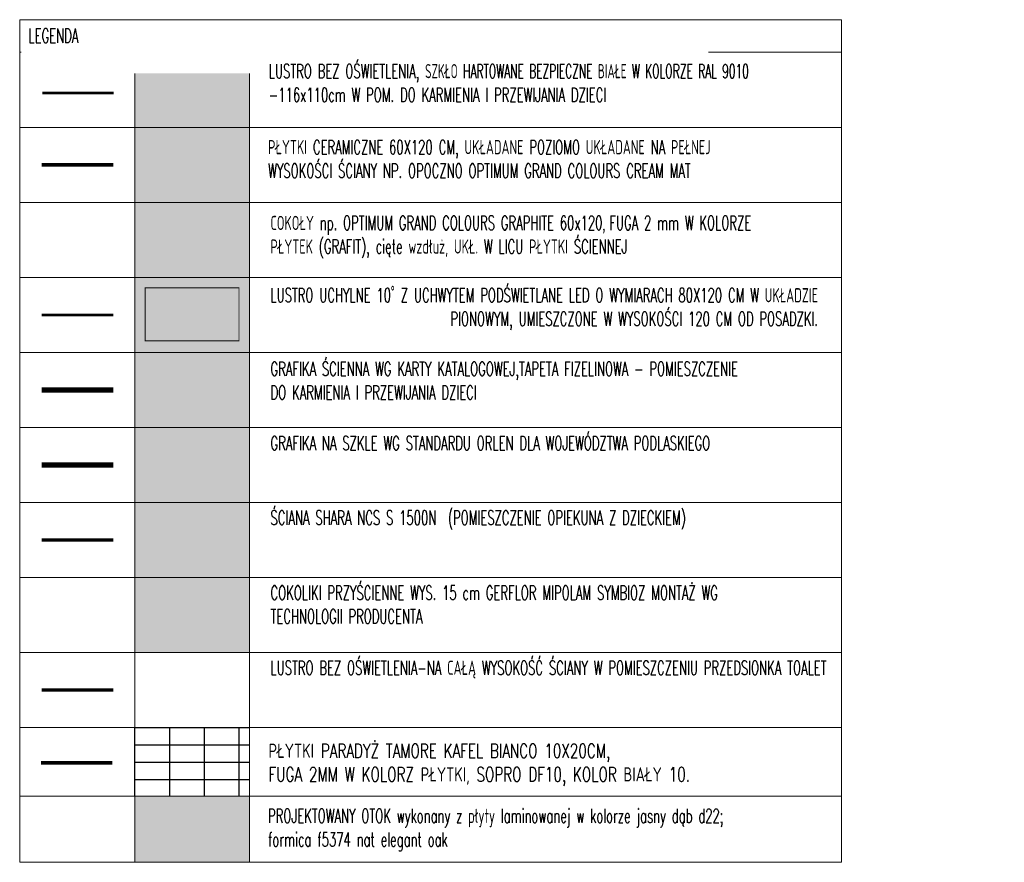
# Model space of a CAD drawing. Header units: millimetres. Extents: x -13532 to 2392, y -5241 to 5322.
# Tile 52 of 256: x -5754 to -4619, y -4488 to -3517. Entities that reach past the tile are written whole.
import ezdxf
from ezdxf.lldxf.tags import DXFTag

# ---------------------------------------------------------------- set-up
doc = ezdxf.new("R2010")
doc.units = ezdxf.units.MM
doc.linetypes.add('DGN_STYLE_2', pattern=[30.2, 18.12, -12.08])
doc.layers.get('0').update_dxf_attribs({"lineweight": 9, "true_color": 0x939393})
for name, color, linetype, lineweight, true_color in [('- 01 - DRZWI I OKNA', 7, 'Continuous', 20, 0x7f7f7f), ('daszed - 10 x 20', 7, 'Continuous', 5, 0xe1b6b6), ('daszed - BLACHA STALOWA', 7, 'Continuous', 15, 0xe9aee3), ('daszed - ściana z grafiką', 7, 'Continuous', 20, 0xc5a9ee), ('dazsed - ŚCIANA SHARA', 7, 'Continuous', 5, 0xc9c9c9), ('LUSTRO BEZ - AGP1', 7, 'Continuous', 5, 0x32a3ff), ('LUSTRO Z - AGP1', 7, 'Continuous', 5, 0xff8432), ('wymiary', 7, 'Continuous', 5, 0x7f7f7f)]:
    doc.layers.add(name, color=color, linetype=linetype, lineweight=lineweight, true_color=true_color)
for name, color, linetype, lineweight in [('- AGP-1_OPISY', 7, 'Continuous', 9), ('- AGP-1_WYMIARY', 8, 'Continuous', 9), ('_A_ROZWINIĘCIA_MEBLE', 251, 'Continuous', 15), ('_E+E_grafiki_lustra', 5, 'Continuous', 20)]:
    doc.layers.add(name, color=color, linetype=linetype, lineweight=lineweight)
doc.layers.add('Otok drewniany', color=7, linetype='Continuous', true_color=0xc69100)
doc.layers.add('PŁYTKA 10X20', color=250, linetype='Continuous', true_color=0x333333)
doc.styles.add('style1', font='simplex.shx', dxfattribs={"width": 0.6})
tags = doc.linetypes.add('DEMO2', pattern=[0.1875, 0.0625, -0.125]).pattern_tags.tags
tags[6:7] = [DXFTag(74, 4), DXFTag(75, 0), DXFTag(340, '0'), DXFTag(46, 1.0), DXFTag(50, 0.0), DXFTag(44, 0.0), DXFTag(45, 0.0)]
tags[4:5] = [DXFTag(74, 4), DXFTag(75, 0), DXFTag(340, '0'), DXFTag(46, 1.0), DXFTag(50, 0.0), DXFTag(44, 0.0), DXFTag(45, 0.0)]

# ---------------------------------------------------------------- blocks, each defined once
blk = doc.blocks.new('GFFDGDFDD')
at = {"layer": 'PŁYTKA 10X20'}
for p, q in [((-4303.7, -10250.6), (-4303.7, -10329.6)), ((-4263.7, -10250.6), (-4263.7, -10329.6)), ((-4223.7, -10250.6), (-4223.7, -10329.6)), ((-4183.7, -10250.6), (-4183.7, -10329.6))]:
    blk.add_line(p, q, dxfattribs=at)
for points in [[(-4303.7, -10250.6), (-4171.2, -10250.6)], [(-4303.7, -10270.6), (-4171.2, -10270.6)], [(-4303.7, -10290.6), (-4171.2, -10290.6)], [(-4303.7, -10310.6), (-4171.2, -10310.6)]]:
    blk.add_lwpolyline(points, dxfattribs=at)
at = {"layer": 'wymiary'}
blk.add_lwpolyline([(-4303.7, -10329.6), (-4171.2, -10329.6)], dxfattribs=at)

msp = doc.modelspace()

# ---------------------------------------------------------------- hatches: boundary and pattern name
at = {"true_color": 0xeee2d8}
msp.add_hatch(color=254, dxfattribs=at).paths.add_polyline_path([(-5621.1478, -3727.1674), (-5621.1478, -3640.681), (-5488.6287, -3640.681), (-5488.6287, -3727.1674)])
at = {"true_color": 0x575757}
msp.add_hatch(color=251, dxfattribs=at).paths.add_polyline_path([(-5621.1478, -3813.6538), (-5621.1478, -3727.1674), (-5488.6287, -3727.1674), (-5488.6287, -3813.6538)])
h = msp.add_hatch(color=253)
h.set_gradient(color1=(166, 166, 166), rotation=300, one_color=1, tint=1, name='INVCYLINDER')
h.paths.add_polyline_path([(-5621.1478, -3813.6538), (-5621.1478, -3900.1402), (-5488.6287, -3900.1402), (-5488.6287, -3813.6538)])
at = {"true_color": 0xc2e0ff}
msp.add_hatch(color=254, dxfattribs=at).paths.add_polyline_path([(-5621.1478, -3986.6266), (-5621.1478, -3900.1402), (-5488.6287, -3900.1402), (-5488.6287, -3986.6266)])
at = {"true_color": 0x9edab6}
msp.add_hatch(color=9, dxfattribs=at).paths.add_polyline_path([(-5621.1478, -4073.113), (-5621.1478, -3986.6266), (-5488.6287, -3986.6266), (-5488.6287, -4073.113)])
at = {"linetype": 'Continuous', "lineweight": 50, "true_color": 0xe0e0e0}
h = msp.add_hatch(color=254, dxfattribs=at)
h.dxf.hatch_style = 1
h.paths.add_polyline_path([(-5621.1478, -4159.5994), (-5621.1478, -4073.113), (-5488.6287, -4073.113), (-5488.6287, -4159.5994)])
at = {"true_color": 0xa5a5a5}
msp.add_hatch(color=253, dxfattribs=at).paths.add_polyline_path([(-5621.1478, -4246.0858), (-5621.1478, -4159.5994), (-5488.6287, -4159.5994), (-5488.6287, -4246.0858)])
at = {"layer": '_A_ROZWINIĘCIA_MEBLE', "true_color": 0x999999}
h = msp.add_hatch(color=253, dxfattribs=at)
h.dxf.hatch_style = 1
h.paths.add_polyline_path([(-5621.1478, -3553.842), (-5621.1478, -3560.1992), (-5488.6287, -3560.1992), (-5488.6287, -3553.842)])
at = {"layer": '_A_ROZWINIĘCIA_MEBLE'}
h = msp.add_hatch(color=256, dxfattribs=at)
h.dxf.hatch_style = 1
h.set_gradient(color1=(101, 101, 97), rotation=45, centered=1, tint=1)
edge = h.paths.add_edge_path()
edge.add_line((-5621.1478, -3640.681), (-5488.6287, -3640.681))
edge.add_line((-5488.6287, -3640.681), (-5488.6287, -3560.1992))
edge.add_line((-5488.6287, -3560.1992), (-5621.1478, -3560.1992))
edge.add_line((-5621.1478, -3560.1992), (-5621.1478, -3667.0175))
at = {"layer": 'Otok drewniany', "true_color": 0xfff5db}
h = msp.add_hatch(color=7, dxfattribs=at)
h.dxf.hatch_style = 1
h.paths.add_polyline_path([(-5621.1478, -4487.9304), (-5488.6287, -4487.9304), (-5488.6287, -4411.5826), (-5621.1478, -4411.5826)])

# ---------------------------------------------------------------- linework, layer by layer
at = {"layer": '- 01 - DRZWI I OKNA'}
for points in [[(-5621.1478, -3670.1992), (-5621.1478, -3560.1992)], [(-5621.1478, -3560.1992), (-5511.1478, -3560.1992)]]:
    msp.add_lwpolyline(points, dxfattribs=at)
at = {"layer": '- AGP-1_OPISY', "color": 18, "lineweight": 9, "true_color": 0x000000}
for p, q in [((-4806.6888, -3516.5254), (-5753.6668, -3516.5254)), ((-5753.6668, -3516.5254), (-5753.6668, -4487.9304)), ((-4806.6888, -4487.9304), (-4806.6888, -3516.5254)), ((-5621.1478, -3553.842), (-5621.1478, -4487.9304))]:
    msp.add_line(p, q, dxfattribs=at)
for points in [[(-5753.6668, -3553.842), (-4806.6888, -3553.842)], [(-5753.6668, -3553.842), (-4806.6888, -3553.842)], [(-5621.1478, -3553.842), (-4806.6888, -3553.842)], [(-5621.1478, -3553.842), (-4806.6888, -3553.842)], [(-5488.6287, -3553.842), (-5488.6287, -4332.5722)], [(-5753.6668, -3640.681), (-4806.6888, -3640.681)], [(-5621.1478, -3640.681), (-4806.6888, -3640.681)], [(-5753.6668, -3727.1674), (-4806.6888, -3727.1674)], [(-5753.6668, -3813.6538), (-4806.6888, -3813.6538)], [(-5621.1478, -3813.6538), (-4806.6888, -3813.6538)], [(-5753.6668, -3900.1402), (-4806.6888, -3900.1402)], [(-5621.1478, -3900.1402), (-4806.6888, -3900.1402)], [(-5753.6668, -3986.6266), (-4806.6888, -3986.6266)], [(-5753.6668, -4073.113), (-4806.6888, -4073.113)], [(-5753.6668, -4159.5994), (-4806.6888, -4159.5994)], [(-5621.1478, -4159.5994), (-4806.6888, -4159.5994)], [(-5753.6668, -4246.0858), (-4806.6888, -4246.0858)], [(-5753.6668, -4332.5722), (-4806.6888, -4332.5722)], [(-5621.1478, -4332.5722), (-4806.6888, -4332.5722)], [(-5621.1478, -4332.5722), (-4806.6888, -4332.5722)], [(-5621.1478, -4332.5722), (-4806.6888, -4332.5722)], [(-5488.6287, -4332.5722), (-5488.6287, -4487.9304)], [(-5753.6668, -4411.5826), (-4806.6888, -4411.5826)], [(-5753.6668, -4487.9304), (-4806.6888, -4487.9304)]]:
    msp.add_lwpolyline(points, dxfattribs=at)
at = {"layer": '- AGP-1_WYMIARY'}
for points in [[(-5621.1478, -3986.6266), (-5488.6287, -3986.6266), (-5488.6287, -3900.1402), (-5621.1478, -3900.1402)], [(-5621.1478, -4159.5994), (-5488.6287, -4159.5994), (-5488.6287, -4073.113), (-5621.1478, -4073.113)]]:
    msp.add_lwpolyline(points, close=True, dxfattribs=at)
msp.add_lwpolyline([(-5488.6287, -4159.5994), (-5621.1478, -4159.5994)], dxfattribs=at)
for points in [[(-5488.6287, -3727.1674), (-5621.1478, -3727.1674), (-5621.1478, -3640.681), (-5488.6287, -3640.681)], [(-5488.6287, -3813.6538), (-5621.1478, -3813.6538), (-5621.1478, -3727.1674), (-5488.6287, -3727.1674)], [(-5621.1478, -3813.6538), (-5488.6287, -3813.6538), (-5488.6287, -3900.1402), (-5621.1478, -3900.1402)], [(-5621.1478, -3900.1402), (-5488.6287, -3900.1402), (-5488.6287, -3986.6266), (-5621.1478, -3986.6266)], [(-5621.1478, -4073.113), (-5488.6287, -4073.113), (-5488.6287, -4159.5994), (-5621.1478, -4159.5994)]]:
    msp.add_lwpolyline(points, close=True)
at = {"linetype": 'DEMO2', "ltscale": 80, "const_width": 1}
msp.add_lwpolyline([(-5609.0379, -3825.7637), (-5609.0379, -3886.8466), (-5500.8556, -3886.8466), (-5500.8556, -3825.7637)], close=True, dxfattribs=at)
at = {"layer": '_A_ROZWINIĘCIA_MEBLE'}
msp.add_lwpolyline([(-5621.1478, -3553.842), (-5488.6287, -3553.842), (-5488.6287, -3560.1992), (-5621.1478, -3560.1992)], close=True, dxfattribs=at)
at = {"layer": '_E+E_grafiki_lustra', "color": 114, "linetype": 'DGN_STYLE_2', "true_color": 0x25ab42, "const_width": 4}
msp.add_lwpolyline([(-5645.8483, -3683.9242), (-5728.3062, -3683.9242)], dxfattribs=at)
at = {"layer": 'daszed - 10 x 20', "linetype": 'DGN_STYLE_2', "const_width": 4}
msp.add_lwpolyline([(-5646.761, -4373.2911), (-5729.219, -4373.2911)], dxfattribs=at)
at = {"layer": 'daszed - BLACHA STALOWA', "linetype": 'DGN_STYLE_2', "const_width": 6}
msp.add_lwpolyline([(-5645.8483, -3943.3834), (-5728.3062, -3943.3834)], dxfattribs=at)
at = {"layer": 'daszed - ściana z grafiką', "linetype": 'DGN_STYLE_2', "const_width": 6}
msp.add_lwpolyline([(-5645.8483, -4029.8698), (-5728.3062, -4029.8698)], dxfattribs=at)
at = {"layer": 'dazsed - ŚCIANA SHARA', "linetype": 'DGN_STYLE_2', "const_width": 4}
msp.add_lwpolyline([(-5645.8483, -4116.3562), (-5728.3062, -4116.3562)], dxfattribs=at)
at = {"layer": 'LUSTRO BEZ - AGP1', "linetype": 'DGN_STYLE_2', "const_width": 3}
msp.add_lwpolyline([(-5645.3058, -3600.935), (-5727.7637, -3600.935)], dxfattribs=at)
at = {"layer": 'LUSTRO Z - AGP1', "linetype": 'DGN_STYLE_2', "const_width": 3}
msp.add_lwpolyline([(-5645.8483, -3856.897), (-5728.3062, -3856.897)], dxfattribs=at)
at = {"layer": 'LUSTRO Z - AGP1', "color": 152, "linetype": 'DGN_STYLE_2', "true_color": 0x0054cc, "const_width": 4}
msp.add_lwpolyline([(-5645.8483, -4289.329), (-5728.3062, -4289.329)], dxfattribs=at)

# ---------------------------------------------------------------- block references
at = {"layer": 'wymiary'}
msp.add_blockref('GFFDGDFDD', (-1317.4678, 5918.0032), dxfattribs=at)

# ---------------------------------------------------------------- texts
at = {"layer": '- AGP-1_OPISY', "color": 7, "lineweight": 18, "insert": (-5743.5912, -3526.8233), "char_height": 16.32772, "width": 775.239175, "attachment_point": 1, "style": 'style1', "bg_fill": 2}
msp.add_mtext('LEGENDA\\P^I', dxfattribs=at)
at = {"layer": '- AGP-1_OPISY', "color": 18, "lineweight": 9, "true_color": 0x000000, "attachment_point": 1, "style": 'style1'}
for s, insert, char_height, width in [('LUSTRO BEZ OŚWIETLENIA, {\\Fsimplex.shx|c1;\\W0.55;\\C7;SZKŁO HARTOWANE BEZPIECZNE BIAŁE W KOLORZE RAL 9010\\P\\Fsimplex.shx|c238;\\H0.999999x;\\W0.6;\\C18;\\c0;-116x110cm W POM. DO KARMIENIA I PRZEWIJANIA DZIECI}\\P^I', (-5466.5364, -3567.6804), 16.3277178, 735.847239), ('COKOŁY np. OPTIMUM GRAND COLOURS GRAPHITE 60x120{\\H0.73495x;, \\H1.360635x;FUGA 2 mm W KOLORZE PŁYTEK (GRAFIT), cięte wzdłuż, UKŁ. W LICU PŁYTKI ŚCIENNEJ }', (-5464.6165, -3742.6547), 16.3277178, 645.883486), ('\\pxi-1.875002,l3.750004,r0.338542,sm1,qr;LU{\\Fsimplex.shx|c1;STRO UCHYLNE 10\\fArial|b0|i0|c238|p0;˚\\Fsimplex.shx|c1; Z UCHWYTEM PODŚWIETLANE LED O WYMIARACH 80X120 CM W UKŁADZIE PIONOWYM, UMIESZCZONE W WYSOKOŚCI 120 CM OD POSADZKI.}', (-5494.9111, -3826.0265), 16.3277, 666.867117), ('GRAFIKA ŚCIENNA WG KARTY KATALOGOWEJ,TAPETA FIZELINOWA - POMIESZCZENIE \\PDO KARMIENIA I PRZEWIJANIA DZIECI', (-5464.6165, -3910.9096), 16.327718, 657.927667), ('\\pxql;GRAFIKA NA SZKLE WG STANDARDU ORLEN DLA WOJEWÓDZTWA PODLASKIEGO', (-5464.6165, -3996.5689), 16.327718, 525.313884), ('\\pxt5.04874;ŚCIANA SHARA NCS S 1500N {\\Fsimplex.shx|c1;\\C18; (POMIESZCZENIE OPIEKUNA Z DZIECKIEM)}', (-5464.6165, -4082.5144), 16.327718, 623.080849), ('{\\Fsimplex.shx|c1;\\C7;COKOLIKI PRZYŚCIENNE WYS. 15 cm GERFLOR MIPOLAM SYMBIOZ MONTAŻ WG TECHNOLOGII PRODUCENTA}', (-5464.6165, -4169.0008), 16.3277178, 623.080849), ('{\\Fsimplex.shx|c1;\\C256;LUSTRO BEZ OŚWIETLENIA-NA CAŁĄ WYSOKOŚĆ ŚCIANY W POMIESZCZENIU PRZEDSIONKA TOALET}', (-5464.6165, -4255.4872), 16.3277178, 623.080849)]:
    msp.add_mtext(s, dxfattribs=dict(at, insert=insert, char_height=char_height, width=width))
at = {"layer": '- AGP-1_OPISY', "color": 0, "lineweight": 15, "char_height": 16.327718, "attachment_point": 1, "style": 'style1'}
for s, insert, width in [('\\pxsm1,ql;{\\Fsimplex.shx|c1;PŁYTKI CERAMICZNE 60X120 CM, UKŁADANE POZIOMO UKŁADANE NA PEŁNEJ \\PWYSOKOŚCI ŚCIANY NP. OPOCZNO OPTIMUM GRAND COLOURS CREAM MAT}', (-5467.3784, -3655.2913), 749.556701), ('\\pxt6.46753;{\\Fsimplex.shx|c1;\\W0.7;\\C7;PŁYTKI PARADYŻ TAMORE KAFEL BIANCO 10X20CM, \\P\\pql;FUGA 2MM W KOLORZ PŁYTKI, SOPRO DF10, KOLOR BIAŁY 10.}', (-5466.8779, -4351.1603), 849.83773), ('{\\Fsimplex.shx|c1;\\C18;PROJEKTOWANY OTOK wykonany z płyty laminowanej w kolorze jasny dąb d22; \\Pformica f5374 nat elegant oak}', (-5467.3784, -4426.1889), 849.83773)]:
    msp.add_mtext(s, dxfattribs=dict(at, insert=insert, width=width))

doc.saveas('drawing.dxf')
